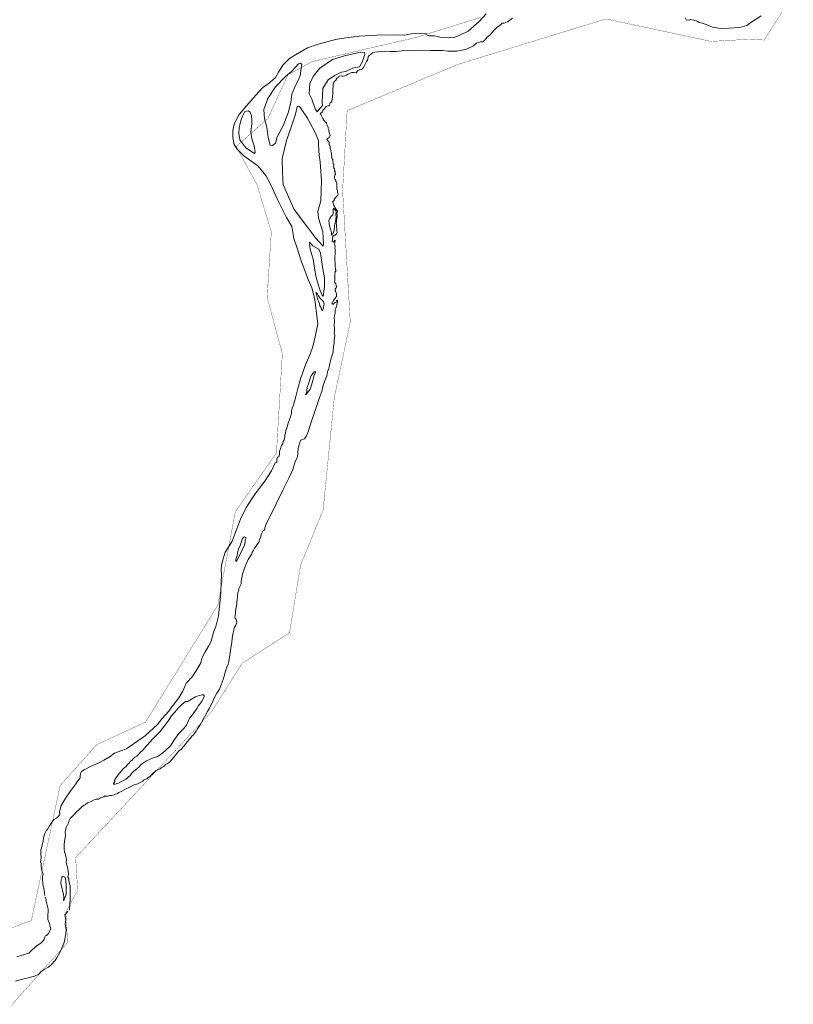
# Model space of a CAD drawing. Header units: metres. Extents: x 347609 to 404409, y 8547781 to 8605413.
# Tile 16 of 40: x 372919 to 374301, y 8560659 to 8562419. Entities that reach past the tile are written whole.
import ezdxf

# ---------------------------------------------------------------- set-up
doc = ezdxf.new("R2010")
doc.units = ezdxf.units.M
doc.layers.add('01. RIO', color=7, linetype='Continuous', lineweight=5, true_color=0x2776bb)
doc.layers.add('PREDIOS INSCRITOS EN LA BASE GRAFICA REGISTRAL (HUAURA) NOMBRE', color=7, linetype='Continuous', true_color=0xfffff0)

# ---------------------------------------------------------------- blocks, each defined once
blk = doc.blocks.new('REIORORI')
at = {"layer": '01. RIO', "color": 152, "lineweight": 15, "true_color": 0x2776bb, "flags": 128}
for points in [[(372963.4, 8560853.9), (372962.6, 8560857.7), (372962.1, 8560862.7), (372961.4, 8560866.8), (372960.5, 8560871.3), (372959.8, 8560875.2), (372959.2, 8560882), (372959.5, 8560887.9), (372960.2, 8560891.6), (372959, 8560896.5), (372957.3, 8560900.5), (372957.1, 8560906.3), (372956.8, 8560911.1), (372955.9, 8560914.1), (372956.9, 8560920.5), (372956.3, 8560929.2), (372956.3, 8560934.2), (372958.2, 8560941.8), (372960.2, 8560950.9), (372961.3, 8560956.6), (372963.4, 8560964.5), (372965.6, 8560969.4), (372968.9, 8560973.1), (372971.8, 8560978.3), (372976.4, 8560985.1), (372979.6, 8560989.7), (372984.5, 8560992), (372989.8, 8560997), (372990.4, 8560999.1), (372989.9, 8561003.2), (372992.6, 8561014.3), (372999.6, 8561026.3), (373008.8, 8561039.3), (373015.6, 8561048.8), (373024.4, 8561060.9), (373026.7, 8561064), (373026.7, 8561066.7), (373027.2, 8561071.4), (373029, 8561075.3), (373033.9, 8561078.2), (373046.4, 8561084.9), (373058.5, 8561090), (373069.2, 8561095.6), (373080.4, 8561102), (373088.1, 8561107.9), (373099.3, 8561112.4), (373109.7, 8561115.9), (373123.8, 8561126), (373143.2, 8561139.7), (373157.6, 8561152.7), (373165, 8561159.5), (373173.1, 8561170.1), (373185.1, 8561182.8), (373188.6, 8561188.5), (373202.9, 8561206.9), (373210.3, 8561219), (373216.3, 8561233.3), (373227.3, 8561244.9), (373235.3, 8561257.5), (373242.4, 8561269.3), (373244.1, 8561277.8), (373249.6, 8561287.7), (373256.2, 8561299.5), (373260.9, 8561308.4), (373265.5, 8561326), (373267.2, 8561330.1), (373268.8, 8561334.5), (373274.1, 8561353.2), (373275.4, 8561370.2), (373278.2, 8561395), (373278.7, 8561413.2), (373279.3, 8561426.5), (373278.7, 8561435.5), (373279.3, 8561444.3), (373281.9, 8561455.5), (373285.6, 8561467.2), (373290.7, 8561474.3), (373298.1, 8561487), (373302.1, 8561496.4), (373313, 8561526.2), (373323.3, 8561546.9), (373339.3, 8561571.5), (373356.9, 8561594.3), (373368.7, 8561612.6), (373374.9, 8561626.7), (373377.8, 8561627.3), (373378.3, 8561630), (373378.1, 8561633.3), (373379.5, 8561637.1), (373381.8, 8561637.6), (373382.6, 8561641.6), (373383, 8561645), (373383.1, 8561647.8), (373384.9, 8561651.9), (373386.6, 8561657.8), (373388.8, 8561661.4), (373389.2, 8561665.2), (373391.4, 8561668.1), (373392.3, 8561672.1), (373392.1, 8561676.3), (373393.5, 8561679.9), (373394.2, 8561684.5), (373396.4, 8561690.4), (373398, 8561696.1), (373400.7, 8561704.3), (373403.1, 8561711.1), (373404.2, 8561715.6), (373404.2, 8561719), (373405.4, 8561724.5), (373407.8, 8561730), (373409.9, 8561736.4), (373412.1, 8561745.2), (373415.7, 8561759.9), (373420.7, 8561778.8), (373429.3, 8561802.3), (373434.9, 8561814.7), (373438, 8561822.9), (373442.3, 8561834.7), (373446.6, 8561851.9), (373451.4, 8561875.5), (373450.4, 8561884.2), (373445.9, 8561918.5), (373440.9, 8561939.5), (373433.8, 8561954.5), (373421.1, 8561989.8), (373414.5, 8562010.6), (373408.3, 8562027.6), (373404.9, 8562049.1), (373395.2, 8562065.1), (373379.2, 8562097.6), (373366.8, 8562125), (373358.3, 8562140.5), (373343.9, 8562157.8), (373319.1, 8562175.5), (373307.8, 8562187.1), (373302, 8562195.9), (373299.5, 8562208.3), (373299.2, 8562220.9), (373302.3, 8562233.9), (373310.8, 8562249.3), (373323.2, 8562264), (373340.3, 8562283.9), (373352.2, 8562297.1), (373365.1, 8562305.9), (373375.6, 8562315.8), (373381.1, 8562325), (373388.7, 8562337.6), (373401.3, 8562350.1), (373418.4, 8562360.3), (373433.1, 8562368.6), (373450.2, 8562374.5), (373483.1, 8562383.4), (373501.4, 8562386.6), (373525, 8562389.2), (373556.6, 8562391.1), (373593.6, 8562391.6), (373605.6, 8562391.4), (373618.9, 8562393.8), (373631.8, 8562395), (373645.3, 8562393.3), (373647, 8562390.9), (373650.1, 8562389.7), (373660, 8562389.9), (373671.7, 8562386.9), (373685.2, 8562386.2), (373695.6, 8562386.9), (373706.2, 8562391.8), (373719.7, 8562398.2), (373739.5, 8562415.8), (373752, 8562429.3)], [(373006.8, 8560827.2), (373007.6, 8560829.4), (373008, 8560836.5), (373008.8, 8560847.7), (373009, 8560857.1), (373009, 8560864.6), (373008.8, 8560871), (373006.7, 8560876.1), (373006.3, 8560881.6), (373006.3, 8560883.6), (373004.8, 8560886.4), (373005.8, 8560891.5), (373005.4, 8560897.5), (373003.5, 8560906), (373001.5, 8560912.2), (373001.9, 8560918.3), (373000.4, 8560926.1), (372998.7, 8560931.5), (372997.8, 8560936.3), (372997.8, 8560945.2), (372999.3, 8560954.5), (373000.2, 8560960.5), (372999.9, 8560967.3), (373001.3, 8560975), (373005.5, 8560983.5), (373007.2, 8560987.7), (373008.6, 8560991.1), (373011.6, 8560994.5), (373016.1, 8560998.2), (373019.4, 8561002.6), (373023.6, 8561005.9), (373025.6, 8561007.9), (373029.7, 8561012.4), (373033.5, 8561015.3), (373036.4, 8561016.2), (373040, 8561019.2), (373046.2, 8561021.7), (373051.8, 8561024.7), (373055.1, 8561025.6), (373059.2, 8561026), (373063, 8561028.1), (373066.4, 8561029.2), (373068.7, 8561030.1), (373070.1, 8561031), (373072.6, 8561031.4), (373075.4, 8561031.2), (373077.5, 8561031.5), (373079.7, 8561032.1), (373082.6, 8561032.3), (373085.2, 8561032.9), (373093.5, 8561035.9), (373095.9, 8561037.5), (373099.6, 8561039.4), (373107.4, 8561043.5), (373113.7, 8561046.8), (373118.6, 8561049.2), (373123.4, 8561051.5), (373127.7, 8561052.8), (373131.2, 8561054.3), (373136, 8561056.6), (373138.4, 8561058.1), (373139.9, 8561059.9), (373143.5, 8561061.8), (373145.5, 8561062.3), (373148.4, 8561064.7), (373151.4, 8561066.5), (373154.3, 8561069.2), (373157.5, 8561072.8), (373159.9, 8561074.5), (373161.3, 8561076.2), (373164.2, 8561077.6), (373167.8, 8561079.6), (373169.7, 8561080), (373171.4, 8561082.1), (373173.7, 8561082.9), (373175.5, 8561084.3), (373177, 8561084.8), (373179.2, 8561087.6), (373182.1, 8561089.2), (373183.8, 8561090.1), (373185.6, 8561091.5), (373188.2, 8561094), (373190.5, 8561096.7), (373194, 8561101), (373196.8, 8561104.5), (373201.3, 8561109.8), (373204.3, 8561113.1), (373206.7, 8561114.2), (373209, 8561117.1), (373214.9, 8561123.9), (373217.5, 8561127.6), (373223.5, 8561134.7), (373226.3, 8561138.4), (373229.2, 8561141), (373231.8, 8561144.3), (373233.8, 8561147.4), (373236.1, 8561151.4), (373240.2, 8561157.6), (373243.4, 8561163.1), (373245.9, 8561167.6), (373254.3, 8561182.3), (373257.7, 8561188.5), (373263.7, 8561200.8), (373266.6, 8561207.4), (373271, 8561215.1), (373275.4, 8561222.5), (373278.4, 8561230.4), (373282.2, 8561239.6), (373284.1, 8561245.6), (373286.6, 8561254.3), (373288.8, 8561261.7), (373291, 8561267.1), (373292.4, 8561271.9), (373294.1, 8561283.4), (373295.3, 8561291.3), (373296.6, 8561299.3), (373297.4, 8561305.8), (373298.2, 8561313.3), (373299.3, 8561320.3), (373301.5, 8561328.3), (373302.7, 8561333.2), (373304.7, 8561336.5), (373306.1, 8561339.2), (373306.4, 8561342.8), (373305.3, 8561346.7), (373303.5, 8561349.1), (373303.2, 8561351.2), (373303.5, 8561353.2), (373304.4, 8561359.3), (373304.9, 8561365.8), (373305.9, 8561371.5), (373306.5, 8561374.5), (373306.3, 8561378.6), (373306.9, 8561381.2), (373307.5, 8561388.9), (373308.2, 8561395.1), (373309.4, 8561397.7), (373309.9, 8561400.3), (373310, 8561402.2), (373312, 8561405.6), (373314.1, 8561410.6), (373314.6, 8561414.8), (373315.3, 8561421.2), (373316.5, 8561427.8), (373319.4, 8561436.8), (373322.4, 8561444.4), (373326.7, 8561454.3), (373330.8, 8561460.8), (373333.1, 8561464.5), (373334.2, 8561467.4), (373335.9, 8561469.8), (373338.1, 8561474.5), (373340.3, 8561477.2), (373344.3, 8561482.9), (373346.3, 8561485.6), (373346.2, 8561487.7), (373347.1, 8561489.7), (373349.3, 8561494.2), (373349.2, 8561496.4), (373350.8, 8561499.8), (373352.5, 8561503.6), (373353.8, 8561506), (373355.2, 8561506.3), (373356.2, 8561506.9), (373356.5, 8561509.1), (373356.7, 8561511.5), (373357.1, 8561512.5), (373358.3, 8561515.8), (373360.4, 8561520.5), (373362.9, 8561525.6), (373365.9, 8561531.3), (373388.9, 8561577.8), (373399.7, 8561599.3), (373406.5, 8561615.2), (373411, 8561629.5), (373414.3, 8561635.7), (373415.3, 8561642.1), (373415.3, 8561645.2), (373416, 8561652.8), (373418.9, 8561662.8), (373420.3, 8561667.3), (373422.8, 8561667.8), (373427.7, 8561669.6), (373430.8, 8561675), (373434.4, 8561684.3), (373437.8, 8561694.3), (373440.2, 8561701.6), (373444.6, 8561715), (373454.3, 8561743.6), (373458.2, 8561754.2), (373459.6, 8561760.2), (373461.4, 8561766.9), (373463.3, 8561772.4), (373467.5, 8561782.6), (373468.8, 8561789.4), (373470.9, 8561795.3), (373472.4, 8561801.2), (373472.8, 8561804.2), (373473.7, 8561809.1), (373475, 8561814.8), (373476.8, 8561819.1), (373478.6, 8561824.4), (373478.8, 8561829.6), (373479.4, 8561831.5), (373479.5, 8561834.9), (373480.3, 8561840.4), (373480.8, 8561846.3), (373481.4, 8561850.3), (373481.5, 8561854.5), (373480.6, 8561858.1), (373481.1, 8561861.6), (373481.1, 8561865.6), (373480.6, 8561872.8), (373481.1, 8561880.1), (373480.6, 8561885.9), (373481.3, 8561889.5), (373482.5, 8561894.1), (373482.6, 8561896), (373482.4, 8561898.6), (373482.5, 8561901.1), (373483.6, 8561903), (373485.4, 8561907.5), (373485.1, 8561909.2), (373486.5, 8561914.9), (373486.6, 8561917.4), (373486.3, 8561917.8), (373484.8, 8561916.3), (373484, 8561914.2), (373482.2, 8561913.3), (373480.7, 8561912.2), (373479.3, 8561910.7), (373478.1, 8561910.2), (373477.1, 8561910.8), (373476.2, 8561911.4), (373476.8, 8561912.4), (373477.8, 8561913.6), (373478.1, 8561914.6), (373478.7, 8561915.8), (373479.4, 8561917.2), (373480.4, 8561918.8), (373482.1, 8561921.1), (373484.2, 8561923.4), (373484.5, 8561924.3), (373484.7, 8561927.8), (373484.4, 8561929.6), (373483.7, 8561931.8), (373482.9, 8561934.6), (373482.1, 8561935.2), (373482.6, 8561937.8), (373484.1, 8561939.8), (373484.4, 8561941.6), (373484.2, 8561944.4), (373483.3, 8561946.9), (373481.9, 8561949.1), (373481.1, 8561951), (373481.7, 8561952.8), (373481.7, 8561955.2), (373481.7, 8561958.6), (373481.9, 8561962.5), (373481.8, 8561964.7), (373482.5, 8561965.8), (373482, 8561967.6), (373483, 8561969), (373483.8, 8561970.4), (373482.9, 8561971.3), (373483, 8561973.2), (373483.3, 8561973.7), (373483.1, 8561974.8), (373482.1, 8561977.1), (373482.3, 8561980.2), (373482.2, 8561984.8), (373481.7, 8561988.3), (373481.6, 8561992.1), (373481.8, 8561996.3), (373482.1, 8561999.5), (373482.3, 8562002.5), (373482.2, 8562004.9), (373482.1, 8562008.6), (373482, 8562011.4), (373482.1, 8562013.6), (373481.8, 8562016.5), (373481.2, 8562017.6), (373481.6, 8562020), (373482, 8562022), (373482.4, 8562023.6), (373482.3, 8562025), (373480.9, 8562023.6), (373479.3, 8562021.5), (373478.5, 8562022), (373477.2, 8562023.2), (373477.4, 8562024.8), (373477.3, 8562026), (373477.7, 8562026.9), (373477.5, 8562028.6), (373477.5, 8562030), (373478.7, 8562031.6), (373479.6, 8562033.3), (373480.3, 8562033.5), (373481.3, 8562033.5), (373482.3, 8562033.7), (373483.5, 8562034.7), (373484.6, 8562036.2), (373485.8, 8562038.6), (373485.4, 8562042.2), (373485, 8562045), (373484.8, 8562048.9), (373484.5, 8562050.7), (373484.5, 8562052.8), (373484.2, 8562054.6), (373484.5, 8562056.8), (373484.8, 8562059.4), (373485, 8562063.5), (373485.6, 8562067), (373485.7, 8562070), (373485.4, 8562071.7), (373485.8, 8562074), (373486.2, 8562077.5), (373484.8, 8562079.2), (373482.1, 8562082.8), (373481.7, 8562083.7), (373481, 8562085.7), (373480.1, 8562086.6), (373479.3, 8562088.4), (373478.9, 8562091.5), (373478.1, 8562092.6), (373477.7, 8562093.4), (373480.1, 8562095.2), (373481.1, 8562096.7), (373480.7, 8562098), (373482.3, 8562099.9), (373485.1, 8562103.4), (373487.1, 8562105.1), (373487.8, 8562106.2), (373487.6, 8562107.8), (373487.3, 8562109), (373486.7, 8562110.5), (373486.3, 8562112.5), (373486.3, 8562114), (373485.8, 8562115), (373485.3, 8562115.7), (373485.3, 8562119.7), (373485.2, 8562122.1), (373485.3, 8562124.1), (373485.3, 8562126.8), (373484.7, 8562128.3), (373483.6, 8562129.5), (373483.3, 8562131.6), (373482.6, 8562133.1), (373481.4, 8562135.9), (373481.3, 8562137.6), (373482, 8562141.3), (373482.8, 8562142.1), (373483, 8562143.1), (373482.6, 8562143.9), (373482.3, 8562144.7), (373482.1, 8562146.9), (373481.8, 8562147.7), (373481, 8562148.3), (373481.1, 8562149.7), (373481.5, 8562150.2), (373481.3, 8562151.5), (373481, 8562152.5), (373480.2, 8562153.3), (373480.1, 8562153.8), (373479.8, 8562155), (373479.6, 8562156.1), (373479.5, 8562156.7), (373479.8, 8562158.6), (373480.1, 8562159.4), (373479.7, 8562160.7), (373478.6, 8562161.1), (373478.4, 8562163), (373478.6, 8562164.4), (373478.4, 8562165.3), (373478.3, 8562166), (373478.3, 8562167), (373478.2, 8562169.1), (373477.2, 8562170.3), (373476.5, 8562172.1), (373476.5, 8562173.8), (373476, 8562175.4), (373476.2, 8562176.3), (373475.5, 8562177.6), (373475.6, 8562178.8), (373475.7, 8562179.9), (373475.2, 8562181.8), (373474.6, 8562183.1), (373474.3, 8562184.2), (373474.4, 8562186.2), (373474, 8562187.4), (373473.2, 8562189), (373473.3, 8562191), (373473.1, 8562192.6), (373472.7, 8562193.8), (373471.8, 8562195.9), (373471.6, 8562198), (373471.3, 8562199.9), (373469.6, 8562201.6), (373467.5, 8562204.9), (373468.1, 8562205.9), (373471.8, 8562208.1), (373471.5, 8562209.2), (373472.3, 8562210.4), (373473.1, 8562211.5), (373473.4, 8562212), (373472.7, 8562214), (373471.5, 8562217.9), (373471, 8562219.4), (373471.3, 8562220.4), (373470.8, 8562222.1), (373470, 8562224.6), (373469.7, 8562226.2), (373467.9, 8562230.1), (373467, 8562232.6), (373466.7, 8562234.4), (373466.3, 8562235), (373465, 8562235.8), (373462.1, 8562239), (373460.2, 8562242), (373456.9, 8562249.2), (373455.7, 8562251.4), (373458.2, 8562253.1), (373459.8, 8562254), (373460.1, 8562256.5), (373461.3, 8562258.6), (373463.6, 8562260.1), (373464.4, 8562261.8), (373466.4, 8562263.6), (373469.2, 8562264.7), (373471.2, 8562265), (373472, 8562265.3), (373472.5, 8562267.6), (373472.7, 8562269.7), (373473.6, 8562270.6), (373474.7, 8562271.1), (373476.2, 8562273.5), (373477, 8562277.1), (373477.3, 8562279.8), (373477.7, 8562282.5), (373477.9, 8562285.1), (373478, 8562289.9), (373478.4, 8562294.8), (373478.8, 8562300), (373478.6, 8562303.8), (373480.2, 8562307.1), (373482.3, 8562309.6), (373484.2, 8562311.5), (373484.4, 8562312.6), (373484.4, 8562313.9), (373485.4, 8562314.5), (373487, 8562315.1), (373488.1, 8562315.6), (373489.1, 8562316.7), (373489.6, 8562317.8), (373491.8, 8562318.4), (373495, 8562318.1), (373496.7, 8562317.9), (373499.6, 8562318.6), (373502.4, 8562319.6), (373505, 8562321.2), (373508.9, 8562323), (373512.1, 8562324.3), (373515.6, 8562324.4), (373519.6, 8562323.7), (373520.5, 8562323.8), (373521, 8562324.7), (373521, 8562326.4), (373522.9, 8562327.9), (373525, 8562329.3), (373527.1, 8562329.1), (373529.2, 8562329.8), (373531, 8562331.1), (373532.8, 8562333.5), (373536.1, 8562339.6), (373538.4, 8562343.9), (373540.4, 8562347.6), (373541.4, 8562352.8), (373542.4, 8562354.4), (373545.5, 8562356.9), (373549.5, 8562359.3), (373552.8, 8562360.5), (373571.5, 8562362.7), (373580.4, 8562362.1), (373590.9, 8562362.1), (373601.7, 8562363.2), (373616.5, 8562364), (373632.9, 8562364.2), (373653, 8562363.6), (373674.5, 8562363.6), (373683.6, 8562362.7), (373699.7, 8562362.7), (373709.5, 8562364.2), (373716.8, 8562365.9), (373729.3, 8562372), (373734.9, 8562376.6), (373737.8, 8562378.3), (373742, 8562379.5), (373745.5, 8562379.1), (373748.4, 8562381.3), (373754.7, 8562387.9), (373759.4, 8562391.7), (373765.1, 8562398.7), (373771.2, 8562404.6), (373777.1, 8562409.2), (373780.9, 8562412.4), (373784.2, 8562412.9), (373790.4, 8562415.2), (373799.1, 8562421.5)], [(374108, 8562422.2), (374109.4, 8562418.6), (374114.6, 8562418.1), (374117.7, 8562419.1), (374123.5, 8562417.8), (374129.4, 8562416.1), (374132.7, 8562413.8), (374137.9, 8562412.7), (374145.3, 8562410.3), (374156.9, 8562405.5), (374170.7, 8562402.9), (374186.1, 8562403.6), (374205.6, 8562404.9), (374217.7, 8562408.4), (374224.9, 8562413.9), (374243.7, 8562425.7)], [(372913.2, 8560744.1), (372934.7, 8560750.5), (372941.5, 8560756.9), (372945.1, 8560760.1), (372949.9, 8560764.2), (372956.3, 8560768.5), (372960.3, 8560772.9), (372962.5, 8560775.9), (372963.2, 8560779.3), (372964.3, 8560781.6), (372966.3, 8560782.3), (372970, 8560785.5), (372972.5, 8560789.7), (372974.2, 8560794.2), (372973.2, 8560798.3), (372971.6, 8560803.9), (372968.6, 8560810.8), (372968.7, 8560815.2), (372968.8, 8560820), (372969.4, 8560823.9), (372969.2, 8560829.1), (372968.1, 8560834), (372967, 8560838.6), (372965.9, 8560842.5), (372965.6, 8560845.9), (372964.3, 8560850.4)], [(372911, 8560700.5), (372924.4, 8560704.3), (372944.8, 8560709.7), (372952.8, 8560713.1), (372956.4, 8560717.3), (372961, 8560721.1), (372970.2, 8560725.3), (372975.3, 8560730.3), (372981.3, 8560737), (372985, 8560742.4), (372991.7, 8560753.9), (372997.8, 8560769.9), (373000, 8560778.7), (373001.2, 8560786.5), (373001.4, 8560792.6), (373000, 8560803.1), (373001, 8560809.8), (372999.2, 8560819.7), (373000.7, 8560821), (373004.1, 8560824.9), (373004.6, 8560825.4)]]:
    blk.add_lwpolyline(points, dxfattribs=at)
for points in [[(373532.9, 8562360.7), (373522, 8562359.3), (373498.7, 8562354.3), (373477.7, 8562347.7), (373454.9, 8562332.3), (373442.7, 8562317.2), (373437.1, 8562304.7), (373435.8, 8562286.1), (373440.6, 8562276.9), (373446.4, 8562259.6), (373450.1, 8562254.3), (373452.8, 8562257.2), (373459.4, 8562265.2), (373458.9, 8562271), (373459.4, 8562283.8), (373460.2, 8562295.7), (373470, 8562311.1), (373481.4, 8562318.8), (373493.4, 8562325.1), (373501.1, 8562326.5), (373508.5, 8562329.9), (373515.1, 8562332.8), (373525.5, 8562334.7), (373530.5, 8562343.2), (373535.2, 8562356.7), (373534.7, 8562360.1)], [(373366.3, 8562194.3), (373362.4, 8562208.4), (373360.3, 8562226.8), (373356.1, 8562241.4), (373355, 8562258.2), (373362.1, 8562278.1), (373375.5, 8562298.9), (373393.6, 8562317), (373404.4, 8562326.2), (373412, 8562334.8), (373416.9, 8562340.1), (373420.4, 8562340.9), (373422.7, 8562338.5), (373421.1, 8562328.5), (373420.4, 8562320.7), (373416.4, 8562310.2), (373411.4, 8562301.5), (373404.9, 8562285.5), (373402.8, 8562270.6), (373398.3, 8562252.5), (373389.1, 8562229.4), (373378.9, 8562209.2), (373375.6, 8562197.9), (373372.4, 8562194.9), (373369, 8562193.5)], [(373316.6, 8562246.7), (373313.6, 8562237.9), (373310.7, 8562226.4), (373310, 8562215.6), (373311.8, 8562204), (373322.8, 8562189.7), (373338.3, 8562179.9), (373339.6, 8562181.3), (373337.8, 8562193.6), (373333.6, 8562205.7), (373331.5, 8562217.8), (373333.3, 8562233.1), (373333.3, 8562239.7), (373332.6, 8562247), (373330.5, 8562253.7), (373326.7, 8562256), (373321, 8562254.9), (373318.2, 8562250.2)], [(373414.5, 8562262.8), (373411.3, 8562249.8), (373405, 8562230.1), (373395.1, 8562203.2), (373387.6, 8562170.5), (373388, 8562146), (373389.2, 8562124.3), (373396.3, 8562107.8), (373408.9, 8562079.4), (373432.6, 8562048.1), (373447.2, 8562029.2), (373461.1, 8562013.8), (373461.6, 8562018.5), (373460, 8562039.7), (373452.8, 8562064.2), (373451.6, 8562076.9), (373456.8, 8562095.2), (373457.8, 8562130.9), (373455.3, 8562165), (373453.8, 8562176.6), (373452.8, 8562195), (373452.8, 8562202.9), (373445.9, 8562218.3), (373438.2, 8562232.8), (373432.7, 8562242.7), (373421.6, 8562259.4), (373418.6, 8562263.7), (373416, 8562264.3), (373414.9, 8562263.7)], [(373479.2, 8562081.8), (373478.6, 8562080.5), (373478.7, 8562078), (373478.5, 8562073.8), (373478.2, 8562069.3), (373475.3, 8562067.8), (373472.3, 8562062.7), (373471.1, 8562059.1), (373472.3, 8562050.2), (373473.9, 8562044.4), (373475.5, 8562038.5), (373475.8, 8562034.7), (373476.2, 8562033.7), (373477, 8562033.9), (373478, 8562036.3), (373479.8, 8562040.1), (373480.8, 8562043), (373481.2, 8562046.8), (373481.3, 8562051), (373482.4, 8562056), (373483, 8562058.1), (373483.3, 8562062.5), (373483.8, 8562066.4), (373483.5, 8562070.2), (373483.7, 8562071.8), (373484, 8562074.4), (373484.2, 8562075.6), (373483.5, 8562077.2), (373481.5, 8562079.7), (373480.8, 8562080.9), (373480.4, 8562081.7), (373479.9, 8562081.8)], [(373436.7, 8562021.5), (373442.5, 8562014.8), (373453.1, 8562008.5), (373456.3, 8562001.3), (373459.2, 8561981.2), (373461.1, 8561969.9), (373463.5, 8561958), (373463.1, 8561942.1), (373461.8, 8561933.7), (373461.5, 8561927.8), (373461.7, 8561925.1), (373460.5, 8561924.8), (373459.1, 8561926.4), (373455.4, 8561934.7), (373451.4, 8561948), (373449.2, 8561955.9), (373447.5, 8561961.5), (373445.9, 8561971), (373443.2, 8561990.6), (373437.9, 8562008.9), (373436.7, 8562018.5), (373436.3, 8562020.3), (373436.4, 8562021.2)], [(373447.7, 8561931.4), (373450.1, 8561929.7), (373452.4, 8561925.6), (373454.5, 8561922.2), (373456.8, 8561919.4), (373458.3, 8561918.1), (373460.1, 8561916.6), (373461.7, 8561914.6), (373462.2, 8561912.9), (373462.4, 8561911.1), (373462.1, 8561907.2), (373460.8, 8561903.5), (373460.2, 8561899.8), (373459.5, 8561899.2), (373457.9, 8561900.2), (373457.1, 8561903.9), (373455, 8561907.7), (373454.1, 8561911.4), (373452.6, 8561915.7), (373451.5, 8561918), (373451, 8561920.2), (373450.4, 8561922.7), (373449, 8561927.9), (373448.2, 8561929.4), (373447.9, 8561930.4)], [(373429.4, 8561748.9), (373431.4, 8561753.4), (373431.4, 8561756.1), (373432.1, 8561761.4), (373435, 8561770), (373438.9, 8561781.6), (373442.4, 8561786.3), (373445, 8561789.5), (373447, 8561789.8), (373447.7, 8561788.9), (373445, 8561783.4), (373442.6, 8561774), (373440.1, 8561765.6), (373437.9, 8561758.8), (373434.3, 8561753.5), (373431, 8561749.9), (373430, 8561748.7)], [(373305.7, 8561450.8), (373309, 8561457.3), (373313, 8561464.9), (373316.8, 8561472.6), (373320.2, 8561480.6), (373321.2, 8561486), (373321.5, 8561489.2), (373322.6, 8561491.4), (373322.7, 8561493.4), (373319.6, 8561494.9), (373316.9, 8561491.6), (373314.7, 8561486.3), (373312.8, 8561479.3), (373309.8, 8561472.6), (373307.8, 8561466.7), (373307.6, 8561463.7), (373306.3, 8561459.3), (373304.9, 8561454), (373304.7, 8561452.1), (373305, 8561451.1)], [(373235.8, 8561188.5), (373228.8, 8561178.6), (373221.8, 8561170.6), (373216.8, 8561157.8), (373211, 8561151.4), (373203.1, 8561143.1), (373195.3, 8561132.2), (373187.9, 8561121.3), (373179, 8561112.7), (373174.1, 8561108.8), (373167.9, 8561103.9), (373164.7, 8561101.8), (373155.9, 8561099.1), (373145.3, 8561094.1), (373138, 8561089.7), (373134.8, 8561087), (373131.9, 8561083.9), (373128, 8561080), (373122.5, 8561075.6), (373118.5, 8561071.5), (373115.9, 8561068), (373108, 8561061.8), (373102.6, 8561058.4), (373098, 8561056.1), (373094.1, 8561054), (373091.2, 8561053.1), (373089.1, 8561052.5), (373087.6, 8561052.4), (373086.5, 8561052.5), (373086.1, 8561052.7), (373086, 8561053.7), (373087.6, 8561055.6), (373088.4, 8561057.1), (373088.4, 8561058.4), (373088.2, 8561058.9), (373088.7, 8561060.8), (373091.6, 8561065), (373096.2, 8561071.5), (373099, 8561074.9), (373102, 8561078.6), (373104.9, 8561081.1), (373108.3, 8561083.9), (373110.5, 8561086.3), (373112.1, 8561088.9), (373114.7, 8561091), (373116.2, 8561093.3), (373119.4, 8561095.6), (373120.6, 8561097.5), (373122.4, 8561098.8), (373124.1, 8561100.8), (373127.7, 8561102.6), (373130.2, 8561105.2), (373133.4, 8561108.7), (373138.9, 8561114.1), (373143.7, 8561119.7), (373148.1, 8561124.1), (373150.8, 8561126.8), (373156.6, 8561133.4), (373160, 8561137.1), (373168.8, 8561146), (373175.6, 8561154.2), (373179.8, 8561159.8), (373184.6, 8561166.3), (373190, 8561175), (373195.5, 8561181.1), (373201.7, 8561188.6), (373208, 8561195.3), (373214.8, 8561200.1), (373219.1, 8561200.6), (373222.6, 8561202.6), (373233, 8561208.5), (373239.5, 8561211.1), (373244.8, 8561212.5), (373247.2, 8561212.5), (373248.4, 8561211.3), (373248.2, 8561209.1), (373243.9, 8561200.4), (373237.2, 8561191.8)], [(372997.3, 8560844.8), (372999.3, 8560850), (373001.3, 8560854.5), (373001.5, 8560861), (373001.3, 8560872.1), (373001.1, 8560878.5), (373000.5, 8560883.5), (372999.4, 8560886.3), (372995.9, 8560888.2), (372993.8, 8560887.6), (372993.7, 8560884.2), (372992.6, 8560881.7), (372991.8, 8560875.5), (372993.8, 8560867.7), (372995.5, 8560859.8), (372996.6, 8560856.4), (372997.4, 8560849.6), (372996.6, 8560845.9), (372996.9, 8560844.5)]]:
    blk.add_lwpolyline(points, close=True, dxfattribs=at)

msp = doc.modelspace()

# ---------------------------------------------------------------- linework, layer by layer
at = {"layer": 'PREDIOS INSCRITOS EN LA BASE GRAFICA REGISTRAL (HUAURA) NOMBRE', "color": 5, "true_color": 0x0000ff, "const_width": 0.5, "elevation": -999999}
for points in [[(372905.4, 8560659.5), (373004.2, 8560769.8), (373000.9, 8560823.9), (373022.2, 8560862.9), (373018.5, 8560921.5), (373261.9, 8561182.8), (373316, 8561268.5), (373400.7, 8561323.2), (373420.5, 8561443.8), (373460.8, 8561542.8), (373480.8, 8561743.9), (373509.3, 8561878), (373495.6, 8562113.4), (373503.7, 8562256.2), (373701.6, 8562338.9), (373966.1, 8562420.2), (374154.3, 8562380), (374221.6, 8562383.8), (374249, 8562382.4), (374300.8, 8562463.8)], [(373742.1, 8562422.7), (373626.3, 8562387), (373441, 8562343.9), (373397.8, 8562320.3), (373362.3, 8562242.6), (373305.3, 8562191.9), (373342.5, 8562124.4), (373368.2, 8562039.8), (373360.7, 8561923), (373387.9, 8561821.9), (373377.4, 8561644.8), (373303.9, 8561539.4), (373272.6, 8561372.3), (373143.5, 8561163.6), (373056.2, 8561123.2), (372990.9, 8561050.3), (372939.4, 8560809.3), (372743.4, 8560734.3)]]:
    msp.add_lwpolyline(points, dxfattribs=at)

# ---------------------------------------------------------------- block references
msp.add_blockref('REIORORI', (0, 0))

doc.saveas('drawing.dxf')
